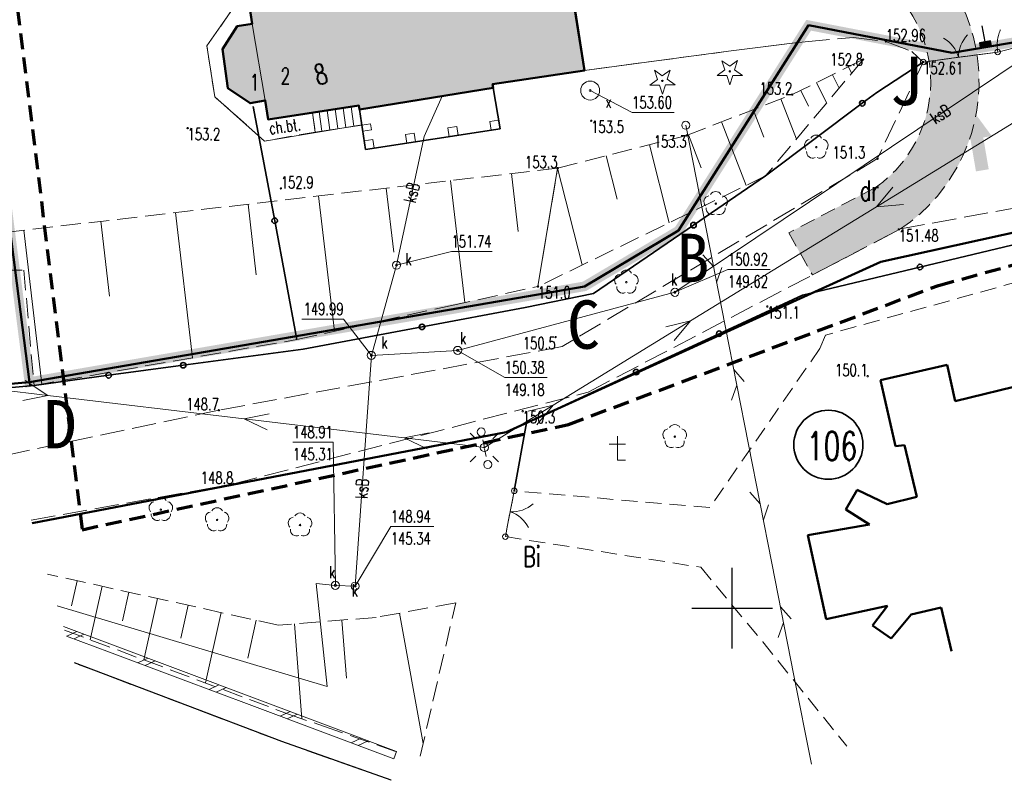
# Model space of a CAD drawing. Header units: feet. Extents: x 7493062 to 7493341, y 5986535 to 5986725.
# Tile 2 of 16: x 7493156 to 7493217, y 5986539 to 5986586. Entities that reach past the tile are written whole.
import ezdxf
from ezdxf.enums import TextEntityAlignment as Align

# ---------------------------------------------------------------- set-up
doc = ezdxf.new("R2010")
doc.units = ezdxf.units.FT
doc.header["$MEASUREMENT"] = 0
for name, pattern in [('1', [0]), ('1_1', [0]), ('1_14', [1, -1]), ('1_OTKC', [1.5, 1, -0.5]), ('1_OTKJ', [2, 1.5, -0.5]), ('1_OTKK', [0]), ('1_OTKU', [2, 1.5, -0.5]), ('1_OTRK', [1.75, 1.25, -0.5]), ('1_OTRKG', [1.75, 1.25, -0.5]), ('2', [1.5, 1, -0.5]), ('2_EGBI06', [0]), ('2_EGBN', [0]), ('2_EGBO', [0]), ('2_EGBS', [0]), ('2_EGBSG', [0]), ('2_EGBU_A', [0]), ('2_EGBY', [0]), ('3', [1, 0.5, -0.5]), ('3_SUEP_A', [0]), ('3_SUKP', [0]), ('3_SUPK', [0]), ('3_SUPW', [0]), ('3_SUTP_A', [0]), ('GDE', [0]), ('HIDDEN2', [4.7625, 3.175, -1.5875])]:
    doc.linetypes.add(name, pattern=pattern)
doc.layers.get('0').update_dxf_attribs({"color": 250, "linetype": 'CONTINUOUS', "lineweight": 100})
for name, color, linetype, lineweight in [('__IE_PZT_02', 1, 'CONTINUOUS', 30), ('_budynek', 7, 'CONTINUOUS', 50), ('_k_droga', 3, 'CONTINUOUS', 30), ('_k_kreskowanie', 250, 'CONTINUOUS', 5), ('_k_opis', 1, 'CONTINUOUS', 13), ('_k_widok', 7, 'CONTINUOUS', 18), ('_k_zarys', 7, 'HIDDEN2', 20), ('_k_ściany', 7, 'CONTINUOUS', 35), ('DZIALKI_L_0', 2, '1', 35), ('DZIALKI_L_1', 2, '1', 50), ('EDZPD_L_0', 7, '1', 18), ('EDZTD_T_0', 7, 'CONTINUOUS', 25), ('EGBB_L_0', 250, '2_EGBU_A', 50), ('EGBC_E_T_0', 7, 'CONTINUOUS', 20), ('EGBC_L_0', 7, '2_EGBN', 18), ('EGBC_L_5', 7, '2_EGBI06', 35), ('EGBE_L_3', 7, '2_EGBS', 18), ('EGBE_L_4', 7, '2_EGBO', 18), ('EKLTK_T_0', 3, 'CONTINUOUS', 25), ('OTD_L_12', 7, 'CONTINUOUS', 18), ('OTD_T_0', 7, 'CONTINUOUS', 18), ('OTK_E_T_1', 7, 'CONTINUOUS', 0), ('OTK_L_0', 7, '1_OTKJ', 18), ('OTK_L_1', 7, '1_OTKK', 25), ('OTK_L_2', 7, '1_OTKC', 18), ('OTK_L_4', 7, '1_OTKU', 18), ('OTO_L_0', 7, 'CONTINUOUS', 35), ('OTO_L_1', 7, 'CONTINUOUS', 18), ('OTO_L_2', 7, 'CONTINUOUS', 18), ('OTR_L_1', 7, '1_OTRK', 18), ('OTR_T_0', 7, 'CONTINUOUS', 18), ('OTR_T_1', 7, 'CONTINUOUS', 18), ('OTZ_T_0', 250, 'CONTINUOUS', 18), ('OTZ_T_1', 250, 'CONTINUOUS', 18), ('SIATKA_L_0', 7, '1', 25), ('SUE_T_3', 7, 'CONTINUOUS', 18), ('SUEP_L_0', 1, '3_SUEP_A', 18), ('SUP_E_T_1', 7, 'CONTINUOUS', 0), ('SUP_L_1', 7, '3_SUPK', 18), ('SUP_L_3', 7, '3_SUPW', 18), ('SUP_T_2', 7, 'CONTINUOUS', 18), ('SUSR_T_0', 7, 'CONTINUOUS', 18)]:
    doc.layers.add(name, color=color, linetype=linetype, lineweight=lineweight)
doc.layers.add('_k_niewidoczna', color=72, linetype='CONTINUOUS', lineweight=9, plot=False)
doc.layers.add('A_OZN_SYTUACJA', color=7, linetype='CONTINUOUS')
for name, color, linetype, lineweight, true_color in [('EADTD_T_0', 7, 'CONTINUOUS', 25, 0x800080), ('SUK_E_T_4', 7, 'CONTINUOUS', 0, 0x803300), ('SUK_T_3', 7, 'CONTINUOUS', 18, 0x803300), ('SUKP_E_T_0', 7, 'CONTINUOUS', 0, 0x803300), ('SUKP_L_0', 7, '3_SUKP', 18, 0x803300), ('SUKR_T_0', 7, 'CONTINUOUS', 18, 0x803300), ('SUTP_L_0', 7, '3_SUTP_A', 18, 0xff9100), ('ZASIEG_L_0', 7, '2', 70, 0x2cd341)]:
    doc.layers.add(name, color=color, linetype=linetype, lineweight=lineweight, true_color=true_color)
doc.styles.add('GENERATED_STYLE_1', font='MS Gothic.ttf')
doc.styles.get("Standard").update_dxf_attribs({"font": 'Simplex.SHX'})

# ---------------------------------------------------------------- blocks, each defined once
blk = doc.blocks.new('2_OTDF')
at = {"linetype": 'Continuous'}
for p, q in [((0, 1.5), (0, 0)), ((-0.5, 1), (0.5, 1)), ((0, 0), (0.5, 0))]:
    blk.add_line(p, q, dxfattribs=at)
blk = doc.blocks.new('2_OTRN')
at = {"linetype": 'Continuous'}
blk.add_circle((0, 0), 0.045, dxfattribs=at)
blk = doc.blocks.new('2_OTRS')
at = {"linetype": 'Continuous'}
blk.add_circle((0, 0), 0.045, dxfattribs=at)
blk = doc.blocks.new('2_OTZL')
at = {"linetype": 'Continuous'}
blk.add_circle((0, 0), 0.045, dxfattribs=at)
for centre, start, end in [((0, 0.375), 30.14012, 149.85988), ((-0.357, 0.116), 102.14447, 221.86002), ((0.357, 0.116), 318.13998, 77.85553), ((-0.22, -0.303), 174.14818, 293.85423), ((0.22, -0.303), 246.14577, 5.85182)]:
    blk.add_arc(centre, 0.375, start, end, dxfattribs=at)
blk = doc.blocks.new('2_OTZG')
at = {"linetype": 'Continuous'}
for p, q in [((-0.3012, 0.09375), (-0.4937, 0.6621)), ((-0.4937, 0.6621), (-0.0039, 0.31545)), ((-0.0039, 0.31545), (0.4771, 0.67415)), ((0.4771, 0.67415), (0.2988, 0.1012)), ((-0.78225, -0.26495), (-0.3012, 0.09375)), ((0.2988, 0.1012), (0.7886, -0.24545)), ((-0.18225, -0.2575), (-0.78225, -0.26495)), ((0.01025, -0.82585), (-0.18225, -0.2575)), ((0.1886, -0.2529), (0.01025, -0.82585)), ((0.7886, -0.24545), (0.1886, -0.2529))]:
    blk.add_line(p, q, dxfattribs=at)
blk.add_circle((0, 0), 0.045, dxfattribs=at)
blk = doc.blocks.new('4_SUEO_W')
at = {"linetype": 'Continuous'}
for p, q in [((-0.53035, 0.53035), (-0.8839, 0.8839)), ((0.53035, 0.53035), (0.8839, 0.8839)), ((-0.53035, -0.53035), (-0.8839, -0.8839)), ((0.53035, -0.53035), (0.8839, -0.8839))]:
    blk.add_line(p, q, dxfattribs=at)
blk.add_circle((0, 0), 0.025, dxfattribs=at)
blk = doc.blocks.new('4_SUPP')
at = {"linetype": 'Continuous'}
blk.add_circle((0, 0), 0.25, dxfattribs=at)
blk = doc.blocks.new('4_SUKS')
at = {"linetype": 'Continuous'}
blk.add_circle((0, 0), 0.25, dxfattribs=at)
blk = doc.blocks.new('4_SUPS')
at = {"linetype": 'Continuous'}
blk.add_circle((0, 0), 0.0625, dxfattribs=at)
blk = doc.blocks.new('dz_89')
at = {"layer": '_k_droga', "transparency": 33554483}
h = blk.add_hatch(color=1, dxfattribs=at)
h.dxf.hatch_style = 1
edge = h.paths.add_edge_path()
edge.add_line((45.037, -52.748), (39.55, -55.361))
edge.add_line((39.55, -55.361), (40.92, -58.031))
edge.add_line((40.92, -58.031), (46.488, -55.38))
edge.add_arc((40.698, -46.027), 11, 301.75988, 427.21104)
edge.add_line((44.959, -35.886), (32.139, -30.503))
edge.add_arc((35.237, -23.127), 8, 223.0905, 247.22137, ccw=False)
edge.add_line((29.395, -28.592), (28.096, -27.204))
edge.add_line((28.096, -27.204), (26.988, -26.019))
edge.add_arc((32.1, -21.237), 7, 199.67939, 223.0905, ccw=False)
edge.add_line((25.508, -23.594), (21.96, -24.016))
edge.add_arc((32.101, -19.755), 11, 202.79176, 223.0905)
edge.add_line((24.068, -27.27), (27.204, -30.642))
edge.add_arc((35.246, -23.114), 11.015, 223.10683, 246.7087)
edge.add_line((30.89, -33.232), (37.387, -35.96))
edge.add_line((37.387, -35.96), (43.795, -38.651))
edge.add_arc((40.698, -46.027), 8, -57.15104, 67.22137, ccw=False)
at = {"layer": '_k_kreskowanie', "transparency": 33554534}
h = blk.add_hatch(color=252, dxfattribs=at)
h.dxf.hatch_style = 1
h.paths.add_polyline_path([(26.567, -38.954), (27.431, -38.85), (27.083, -35.971), (26.219, -36.075), (25.447, -29.682), (5.761, -32.034), (6.798, -41.177), (5.858, -41.284), (4.9, -42.672), (5.139, -45.111), (6.478, -46.092), (7.421, -45.95), (7.558, -47.142), (13.215, -46.493), (13.215, -46.494), (13.246, -46.741), (21.58, -45.709), (21.549, -45.461), (27.276, -44.83)])
at = {"layer": 'A_OZN_SYTUACJA', "linetype": 'Continuous', "lineweight": 0}
blk.add_hatch(color=250, dxfattribs=at).paths.add_polyline_path([(52.348, -49.832), (51.176, -48.105), (50.498, -50.078), (51.026, -50.008), (51.291, -51.99), (52.084, -51.884), (51.819, -49.902)])
at = {"layer": '_budynek'}
blk.add_lwpolyline([(5.761, -32.034), (25.447, -29.682), (26.219, -36.075), (27.083, -35.971), (27.431, -38.85), (26.567, -38.954), (27.276, -44.83), (21.549, -45.461), (21.58, -45.709), (13.244, -46.741), (13.215, -46.493), (7.558, -47.142), (7.421, -45.95), (6.478, -46.092), (5.139, -45.111), (4.9, -42.672), (5.858, -41.284), (6.798, -41.177), (5.761, -32.034)], dxfattribs=at)
at = {"layer": '_k_niewidoczna'}
for points in [[(26.567, -38.954), (27.276, -44.83), (36.234, -43.972), (40.538, -43.6), (41.261, -42.547), (50.081, -44.586), (53.84, -44.089)], [(7.549, -30.846), (4.652, -31.215), (5.75, -40.028), (3.939, -42.442), (4.301, -45.618), (7.287, -48.471), (13.354, -47.7), (13.215, -46.493), (7.558, -47.142), (7.421, -45.95), (6.478, -46.092), (5.139, -45.111), (4.9, -42.672), (5.858, -41.284), (6.798, -41.177), (5.761, -32.034), (14.44, -30.997), (13.667, -24.901), (7.497, -25.596), (7.549, -30.846)]]:
    blk.add_lwpolyline(points, dxfattribs=at)
at = {"layer": '_k_widok', "color": 5}
blk.add_lwpolyline([(5.761, -32.034), (25.447, -29.682), (26.219, -36.075), (27.083, -35.971), (27.431, -38.85), (26.567, -38.954), (27.276, -44.83), (21.549, -45.461), (21.904, -48.263), (13.527, -49.236), (13.246, -46.741), (13.215, -46.493), (7.558, -47.142), (7.421, -45.95), (6.478, -46.092), (5.139, -45.111), (4.9, -42.672), (5.858, -41.284), (6.798, -41.177), (5.761, -32.034)], dxfattribs=at)
at = {"layer": '_k_zarys', "color": 1, "ltscale": 0.7, "const_width": 0.6}
blk.add_lwpolyline([(6.603, 40.543), (6.603, 40.543), (68.502, 43.426), (72.464, -41.627), (50.081, -44.586), (41.261, -42.547), (32.734, -54.97), (26.769, -58.21), (-7.837, -62.869), (-10.81, -30.016), (5.084, -30.196), (5.148, -5.572), (5.752, 14.49), (6.603, 40.543), (6.603, 40.543)], dxfattribs=at)
at = {"layer": '_k_zarys', "color": 1, "ltscale": 0.3}
for points in [[(40.92, -58.031), (46.488, -55.38, 0.609512), (44.959, -35.886), (32.139, -30.503, -0.105682), (29.395, -28.592), (28.096, -27.204), (26.988, -26.019, -0.102507), (25.508, -23.594)], [(21.96, -24.016, 0.088802), (24.068, -27.27), (25.905, -29.253), (27.204, -30.642, 0.105682), (30.978, -33.269), (43.797, -38.652, -0.603013), (45.037, -52.748), (39.55, -55.361)]]:
    blk.add_lwpolyline(points, format="xyb", dxfattribs=at)
blk.add_lwpolyline([(39.55, -55.361), (40.92, -58.031)], dxfattribs=at)
at = {"layer": '_k_opis', "color": 1, "char_height": 3, "attachment_point": 1, "rotation": 357.87314, "style": 'GENERATED_STYLE_1'}
for s, insert in [('{\\fMS Gothic|b1|i0|c238|p49;J}', (46.205, -44.686)), ('{\\fMS Gothic|b1|i0|c238|p49;B}', (32.596, -55.166)), ('{\\fMS Gothic|b1|i0|c238|p49;C}', (25.657, -59.04)), ('{\\fMS Gothic|b1|i0|c238|p49;D}', (-6.992, -64.011))]:
    blk.add_mtext_dynamic_manual_height_columns(s, width=3.91767, gutter_width=12.5, heights=[0], dxfattribs=dict(at, insert=insert))

msp = doc.modelspace()

# ---------------------------------------------------------------- linework, layer by layer
at = {"layer": 'EGBB_L_0', "linetype": '2_EGBU_A'}
for p, q in [((7493207.75, 5986557.33), (7493207.04, 5986556.11)), ((7493209.61, 5986556.45), (7493207.75, 5986557.33)), ((7493211.45, 5986556.9), (7493209.61, 5986556.45)), ((7493207.04, 5986556.11), (7493208.51, 5986555.19)), ((7493208.51, 5986555.19), (7493204.68, 5986554.53)), ((7493204.68, 5986554.53), (7493205.82, 5986549.31)), ((7493205.82, 5986549.31), (7493209.63, 5986550.14)), ((7493209.63, 5986550.14), (7493208.69, 5986548.91)), ((7493209.86, 5986548.11), (7493211.1, 5986549.61)), ((7493211.1, 5986549.61), (7493212.95, 5986550.04)), ((7493212.95, 5986550.04), (7493213.591, 5986547.33)), ((7493208.69, 5986548.91), (7493209.86, 5986548.11))]:
    msp.add_line(p, q, dxfattribs=at)
at = {"layer": 'OTD_L_12'}
for p, q in [((7493161.578, 5986547.727), (7493158.54, 5986548.867)), ((7493161.402, 5986547.259), (7493158.723, 5986548.265)), ((7493159.375, 5986548.554), (7493158.759, 5986548.251)), ((7493159.816, 5986548.389), (7493159.2, 5986548.086)), ((7493165.983, 5986546.074), (7493161.578, 5986547.727)), ((7493165.807, 5986545.606), (7493161.402, 5986547.259)), ((7493163.78, 5986546.901), (7493163.164, 5986546.598)), ((7493164.221, 5986546.735), (7493163.605, 5986546.433)), ((7493170.388, 5986544.421), (7493165.983, 5986546.074)), ((7493170.212, 5986543.953), (7493165.807, 5986545.606)), ((7493168.185, 5986545.247), (7493167.569, 5986544.945)), ((7493168.626, 5986545.082), (7493168.01, 5986544.779)), ((7493174.793, 5986542.767), (7493170.388, 5986544.421)), ((7493174.617, 5986542.299), (7493170.212, 5986543.953)), ((7493172.59, 5986543.594), (7493171.974, 5986543.291)), ((7493173.031, 5986543.429), (7493172.415, 5986543.126)), ((7493179.198, 5986541.114), (7493174.793, 5986542.767)), ((7493179.022, 5986540.646), (7493174.617, 5986542.299)), ((7493176.995, 5986541.941), (7493176.379, 5986541.638)), ((7493177.436, 5986541.775), (7493176.82, 5986541.473)), ((7493179.022, 5986540.646), (7493179.198, 5986541.114))]:
    msp.add_line(p, q, dxfattribs=at)
at = {"layer": 'OTK_L_0', "linetype": '1_OTKJ'}
for p, q in [((7493156.549, 5986555.445), (7493169.08, 5986557.7)), ((7493172.08, 5986541.72), (7493159.228, 5986546.595)), ((7493178.85, 5986539.32), (7493172.08, 5986541.72))]:
    msp.add_line(p, q, dxfattribs=at)
at = {"layer": 'OTK_L_1', "linetype": '1_OTKK'}
for p, q in [((7493172.08, 5986541.72), (7493159.228, 5986546.595)), ((7493178.85, 5986539.32), (7493172.08, 5986541.72))]:
    msp.add_line(p, q, dxfattribs=at)
at = {"layer": 'OTK_L_2', "linetype": '1_OTKC'}
for p, q in [((7493186.49, 5986557.27), (7493185.94, 5986554.43)), ((7493198.61, 5986556.23), (7493186.49, 5986557.27)), ((7493207.04, 5986556.11), (7493207.75, 5986557.33)), ((7493207.75, 5986557.33), (7493209.61, 5986556.45)), ((7493209.61, 5986556.45), (7493211.45, 5986556.9)), ((7493208.51, 5986555.19), (7493207.04, 5986556.11)), ((7493204.68, 5986554.53), (7493208.51, 5986555.19)), ((7493185.94, 5986554.43), (7493198.05, 5986552.53)), ((7493205.82, 5986549.31), (7493204.68, 5986554.53)), ((7493198.05, 5986552.53), (7493201.89, 5986547.91)), ((7493209.63, 5986550.14), (7493205.82, 5986549.31)), ((7493208.69, 5986548.91), (7493209.63, 5986550.14)), ((7493211.1, 5986549.61), (7493209.86, 5986548.11)), ((7493212.95, 5986550.04), (7493211.1, 5986549.61)), ((7493213.591, 5986547.33), (7493212.95, 5986550.04)), ((7493209.86, 5986548.11), (7493208.69, 5986548.91)), ((7493201.89, 5986547.91), (7493207.1, 5986541.44))]:
    msp.add_line(p, q, dxfattribs=at)
at = {"layer": 'OTO_L_1'}
for p, q in [((7493186.49, 5986557.27), (7493186.334, 5986556.464)), ((7493186.381, 5986556.709), (7493186.096, 5986555.236)), ((7493186.096, 5986555.236), (7493185.94, 5986554.43))]:
    msp.add_line(p, q, dxfattribs=at)
for centre in [(7493186.49, 5986557.27), (7493185.94, 5986554.43)]:
    msp.add_circle(centre, 0.17, dxfattribs=at)
for centre, start, end in [((7493186.344, 5986557.97), 266.98412, 311.05849), ((7493185.591, 5986554.081), 27.02084, 71.09521)]:
    msp.add_arc(centre, 2, start, end, dxfattribs=at)
at = {"layer": 'OTR_L_1', "linetype": '1_OTRKG'}
for p, q in [((7493171.87, 5986548.94), (7493157.562, 5986552.098)), ((7493182.86, 5986550.32), (7493177.92, 5986549.42)), ((7493177.92, 5986549.42), (7493171.87, 5986548.94))]:
    msp.add_line(p, q, dxfattribs=at)
at = {"layer": 'OTR_L_1', "linetype": '1_1'}
for p, q in [((7493159.387, 5986551.696), (7493159.045, 5986550.147)), ((7493160.936, 5986551.354), (7493160.203, 5986548.036)), ((7493162.595, 5986550.988), (7493162.202, 5986549.21)), ((7493164.372, 5986550.595), (7493163.531, 5986546.788)), ((7493166.275, 5986550.175), (7493165.825, 5986548.136)), ((7493168.315, 5986549.725), (7493167.35, 5986545.355)), ((7493179.37, 5986549.684), (7493180.842, 5986541.606)), ((7493170.5, 5986549.243), (7493169.983, 5986546.902)), ((7493172.86, 5986549.019), (7493173.327, 5986543.138)), ((7493175.801, 5986549.252), (7493176.085, 5986545.663))]:
    msp.add_line(p, q, dxfattribs=at)
at = {"layer": 'OTR_L_1', "linetype": '1_OTRK'}
for p, q in [((7493180.66, 5986540.82), (7493182.86, 5986550.32)), ((7493158.611, 5986548.633), (7493172.43, 5986543.45)), ((7493172.43, 5986543.45), (7493174.67, 5986542.67)), ((7493174.67, 5986542.67), (7493179.12, 5986541.11))]:
    msp.add_line(p, q, dxfattribs=at)
at = {"layer": 'SIATKA_L_0', "linetype": '1'}
for p, q in [((7493200, 5986547.5), (7493200, 5986552.5)), ((7493197.5, 5986550), (7493202.5, 5986550))]:
    msp.add_line(p, q, dxfattribs=at)
at = {"layer": 'SUKP_L_0', "linetype": '3_SUKP'}
for p, q in [((7493174.9, 5986545.13), (7493174.21, 5986551.53)), ((7493174.21, 5986551.53), (7493175.4, 5986551.41)), ((7493175.4, 5986551.41), (7493176.62, 5986551.36)), ((7493158.156, 5986550.138), (7493174.9, 5986545.13))]:
    msp.add_line(p, q, dxfattribs=at)
at = {"layer": 'SUKR_T_0', "linetype": 'Continuous', "lineweight": 0}
for p, q in [((7493176.62, 5986551.36), (7493178.84, 5986555.06)), ((7493178.84, 5986555.06), (7493181.5, 5986555.06))]:
    msp.add_line(p, q, dxfattribs=at)
at = {"layer": 'SUTP_L_0', "linetype": '3_SUTP_A'}
for p, q in [((7493201.084, 5986557.193), (7493201.739, 5986556.455)), ((7493202.258, 5986556.405), (7493201.932, 5986555.474)), ((7493202.462, 5986552.776), (7493203.832, 5986545.809)), ((7493202.993, 5986550.078), (7493203.648, 5986549.34)), ((7493203.186, 5986549.096), (7493202.859, 5986548.166)), ((7493203.832, 5986545.809), (7493204.91, 5986540.33))]:
    msp.add_line(p, q, dxfattribs=at)

# ---------------------------------------------------------------- block references
at = {"layer": '_k_ściany', "rotation": 2.126854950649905}
msp.add_blockref('dz_89', (7493161.929, 5986627.127), dxfattribs=at)
at = {"layer": 'OTR_T_1'}
msp.add_blockref('2_OTRN', (7493169.08, 5986557.7), dxfattribs=at)
at = {"layer": 'OTZ_T_0'}
for p in [(7493164.58, 5986556.11), (7493168.07, 5986555.47), (7493173.21, 5986555.15)]:
    msp.add_blockref('2_OTZL', p, dxfattribs=at)
at = {"layer": 'SUK_T_3'}
for p in [(7493175.4, 5986551.41), (7493176.62, 5986551.36)]:
    msp.add_blockref('4_SUKS', p, dxfattribs=at)
at = {"layer": 'SUKR_T_0'}
for p in [(7493175.4, 5986551.41), (7493176.62, 5986551.36)]:
    msp.add_blockref('4_SUPS', p, dxfattribs=at)
at = {"layer": 'SUP_T_2'}
msp.add_blockref('4_SUPP', (7493184.85, 5986558.9), dxfattribs=at)

# ---------------------------------------------------------------- texts
at = {"layer": 'EKLTK_T_0', "width": 0.7}
msp.add_text('Bi', height=1.25, dxfattribs=at).set_placement((7493187.038, 5986553.815), align=Align.TOP_LEFT)
at = {"layer": 'OTR_T_1', "lineweight": 9, "width": 0.7}
msp.add_text('148.8', height=0.75, dxfattribs=at).set_placement((7493169.08, 5986557.7), align=Align.RIGHT)
at = {"layer": 'SUK_E_T_4', "lineweight": 9, "width": 0.7}
for p in [(7493175.01, 5986551.856), (7493176.414, 5986550.723)]:
    msp.add_text('k', height=0.75, dxfattribs=at).set_placement(p)
at = {"layer": 'SUKP_E_T_0', "lineweight": 9, "width": 0.7}
msp.add_text('ksB', height=0.75, rotation=86.04999, dxfattribs=at).set_placement((7493177.05, 5986557.41), align=Align.MIDDLE)
at = {"layer": 'SUKR_T_0', "lineweight": 9, "width": 0.7}
for s, p in [('148.94', (7493178.84, 5986556.06)), ('145.34', (7493178.84, 5986554.685))]:
    msp.add_text(s, height=0.75, dxfattribs=at).set_placement(p, align=Align.TOP_LEFT)

# ---------------------------------------------------------------- next in the draw order: hatches: boundary and pattern name
at = {"layer": '__IE_PZT_02'}
msp.add_hatch(color=256, dxfattribs=at).paths.add_polyline_path([(7493215.331, 5986585.052), (7493215.381, 5986584.756), (7493216.071, 5986584.874), (7493216.021, 5986585.17)])

# ---------------------------------------------------------------- next in the draw order: linework, layer by layer
at = {"layer": '__IE_PZT_02', "linetype": '3', "ltscale": 2}
msp.add_lwpolyline([(7493215.676, 5986585.111), (7493214.912, 5986589.58), (7493216.87, 5986599.825)], dxfattribs=at)
at = {"layer": '__IE_PZT_02'}
msp.add_lwpolyline([(7493215.331, 5986585.052), (7493215.381, 5986584.756), (7493216.071, 5986584.874), (7493216.021, 5986585.17), (7493215.331, 5986585.052)], dxfattribs=at)
at = {"layer": 'DZIALKI_L_0', "linetype": '1'}
msp.add_circle((7493205.962, 5986560.128), 2.141, dxfattribs=at)
at = {"layer": 'DZIALKI_L_1', "linetype": '1'}
for p, q in [((7493152.24, 5986596.73), (7493156.43, 5986564.01)), ((7493213.63, 5986584.43), (7493249.12, 5986590.47)), ((7493196.68, 5986573.41), (7493204.74, 5986586.14)), ((7493204.74, 5986586.14), (7493213.63, 5986584.43)), ((7493237.84, 5986577.78), (7493209.21, 5986571.48)), ((7493190.84, 5986569.95), (7493196.68, 5986573.41)), ((7493209.21, 5986571.48), (7493185.98, 5986560.9)), ((7493156.43, 5986564.01), (7493190.84, 5986569.95)), ((7493156.43, 5986564.01), (7493153.214, 5986563.738)), ((7493185.98, 5986560.9), (7493156.603, 5986555.266))]:
    msp.add_line(p, q, dxfattribs=at)
at = {"layer": 'EDZPD_L_0', "linetype": 'GDE', "lineweight": 18}
for p, q in [((7493152.24, 5986596.73), (7493156.43, 5986564.01)), ((7493213.63, 5986584.43), (7493249.12, 5986590.47)), ((7493196.68, 5986573.41), (7493204.74, 5986586.14)), ((7493204.74, 5986586.14), (7493213.63, 5986584.43)), ((7493209.21, 5986571.48), (7493237.84, 5986577.78)), ((7493190.84, 5986569.95), (7493196.68, 5986573.41)), ((7493185.98, 5986560.9), (7493209.21, 5986571.48)), ((7493156.43, 5986564.01), (7493190.84, 5986569.95)), ((7493153.214, 5986563.738), (7493156.43, 5986564.01)), ((7493156.603, 5986555.266), (7493185.98, 5986560.9))]:
    msp.add_line(p, q, dxfattribs=at)
at = {"layer": 'EGBB_L_0', "linetype": '2_EGBU_A'}
for p, q in [((7493190.85, 5986583.34), (7493188.46, 5986598.41)), ((7493168.875, 5986595.329), (7493170.25, 5986586.23)), ((7493170.25, 5986586.23), (7493169.315, 5986586.089)), ((7493169.315, 5986586.089), (7493168.409, 5986584.666)), ((7493168.409, 5986584.666), (7493168.738, 5986582.237)), ((7493185.15, 5986582.497), (7493190.85, 5986583.34)), ((7493185.19, 5986582.25), (7493185.15, 5986582.497)), ((7493168.738, 5986582.237), (7493170.113, 5986581.307)), ((7493176.9, 5986580.91), (7493185.19, 5986582.25)), ((7493170.113, 5986581.307), (7493171.05, 5986581.484)), ((7493171.05, 5986581.484), (7493171.231, 5986580.298)), ((7493171.231, 5986580.298), (7493176.86, 5986581.157)), ((7493176.9, 5986580.91), (7493176.86, 5986581.157)), ((7493213.32, 5986565.09), (7493209.19, 5986564.14)), ((7493213.83, 5986562.84), (7493213.32, 5986565.09)), ((7493209.19, 5986564.14), (7493210.13, 5986560.05)), ((7493219.13, 5986564.13), (7493213.83, 5986562.84)), ((7493210.13, 5986560.05), (7493210.68, 5986560.11)), ((7493210.68, 5986560.11), (7493211.45, 5986556.9))]:
    msp.add_line(p, q, dxfattribs=at)
at = {"layer": 'EGBC_L_0', "linetype": '2_EGBN'}
for p, q in [((7493188.46, 5986598.41), (7493190.85, 5986583.34)), ((7493170.25, 5986586.23), (7493168.875, 5986595.329)), ((7493169.315, 5986586.089), (7493170.25, 5986586.23)), ((7493170.25, 5986586.23), (7493171.05, 5986581.484)), ((7493168.409, 5986584.666), (7493169.315, 5986586.089)), ((7493168.738, 5986582.237), (7493168.409, 5986584.666)), ((7493190.85, 5986583.34), (7493185.15, 5986582.497)), ((7493185.15, 5986582.497), (7493185.19, 5986582.25)), ((7493170.113, 5986581.307), (7493168.738, 5986582.237)), ((7493185.19, 5986582.25), (7493176.9, 5986580.91)), ((7493171.05, 5986581.484), (7493170.113, 5986581.307)), ((7493171.231, 5986580.298), (7493171.05, 5986581.484)), ((7493176.86, 5986581.157), (7493171.231, 5986580.298)), ((7493176.9, 5986580.91), (7493176.86, 5986581.157))]:
    msp.add_line(p, q, dxfattribs=at)
at = {"layer": 'EGBC_L_5', "linetype": '2_EGBY'}
for p, q in [((7493185.19, 5986582.25), (7493176.9, 5986580.91)), ((7493185.609, 5986579.71), (7493185.19, 5986582.25)), ((7493176.9, 5986580.91), (7493177.273, 5986578.427)), ((7493177.273, 5986578.427), (7493185.609, 5986579.71))]:
    msp.add_line(p, q, dxfattribs=at)
at = {"layer": 'EGBE_L_3', "linetype": '2_EGBS'}
for p, q in [((7493173.992, 5986580.719), (7493176.86, 5986581.157)), ((7493174.15, 5986579.52), (7493173.992, 5986580.719)), ((7493174.571, 5986579.583), (7493174.391, 5986580.78)), ((7493175.066, 5986579.658), (7493174.886, 5986580.856)), ((7493175.56, 5986579.732), (7493175.38, 5986580.931)), ((7493176.055, 5986579.806), (7493175.874, 5986581.006)), ((7493176.549, 5986579.881), (7493176.369, 5986581.082)), ((7493176.86, 5986581.157), (7493176.9, 5986580.91)), ((7493177.044, 5986579.955), (7493176.9, 5986580.91)), ((7493176.9, 5986580.91), (7493177.044, 5986579.955))]:
    msp.add_line(p, q, dxfattribs=at)
at = {"layer": 'EGBE_L_3', "linetype": '2_EGBSG'}
msp.add_line((7493174.15, 5986579.52), (7493177.044, 5986579.955), dxfattribs=at)
at = {"layer": 'EGBE_L_4', "linetype": '2_EGBO'}
for p, q in [((7493177.044, 5986579.955), (7493177.587, 5986580.033)), ((7493177.587, 5986580.033), (7493177.643, 5986579.646)), ((7493184.974, 5986580.17), (7493185.518, 5986580.259)), ((7493185.065, 5986579.627), (7493184.974, 5986580.17)), ((7493185.518, 5986580.259), (7493185.609, 5986579.71)), ((7493177.044, 5986579.955), (7493177.102, 5986579.568)), ((7493177.102, 5986579.568), (7493177.643, 5986579.646)), ((7493179.751, 5986579.362), (7493180.295, 5986579.444)), ((7493180.295, 5986579.444), (7493180.37, 5986578.904)), ((7493182.382, 5986579.772), (7493182.923, 5986579.853)), ((7493182.461, 5986579.226), (7493182.382, 5986579.772)), ((7493182.923, 5986579.853), (7493183.005, 5986579.309)), ((7493185.609, 5986579.71), (7493185.065, 5986579.627)), ((7493177.191, 5986578.972), (7493177.724, 5986579.054)), ((7493177.273, 5986578.427), (7493177.191, 5986578.972)), ((7493177.724, 5986579.054), (7493177.807, 5986578.509)), ((7493179.82, 5986578.819), (7493179.751, 5986579.362)), ((7493180.37, 5986578.904), (7493179.82, 5986578.819)), ((7493183.005, 5986579.309), (7493182.461, 5986579.226)), ((7493177.807, 5986578.509), (7493177.273, 5986578.427))]:
    msp.add_line(p, q, dxfattribs=at)
at = {"layer": 'OTK_L_0', "linetype": '1_OTKJ'}
for p, q in [((7493216.46, 5986584.48), (7493211.84, 5986583.86)), ((7493217.42, 5986584.71), (7493216.46, 5986584.48)), ((7493211.84, 5986583.86), (7493209.01, 5986577.87)), ((7493209.01, 5986577.87), (7493189.45, 5986566.21)), ((7493210.44, 5986573.51), (7493224.72, 5986576.14)), ((7493191.07, 5986563.39), (7493210.44, 5986573.51)), ((7493189.45, 5986566.21), (7493168.18, 5986562.27)), ((7493169.08, 5986557.7), (7493191.07, 5986563.39)), ((7493168.18, 5986562.27), (7493155.037, 5986559.487))]:
    msp.add_line(p, q, dxfattribs=at)
at = {"layer": 'OTK_L_2', "linetype": '1_OTKC'}
for p, q in [((7493168.875, 5986595.329), (7493170.25, 5986586.23)), ((7493167.44, 5986584.86), (7493169.16, 5986587.34)), ((7493170.25, 5986586.23), (7493169.315, 5986586.089)), ((7493169.315, 5986586.089), (7493168.409, 5986584.666)), ((7493167.92, 5986581.7), (7493167.44, 5986584.86)), ((7493168.409, 5986584.666), (7493168.738, 5986582.237)), ((7493168.738, 5986582.237), (7493170.113, 5986581.307)), ((7493171.01, 5986578.96), (7493167.92, 5986581.7)), ((7493170.113, 5986581.307), (7493171.05, 5986581.484)), ((7493171.05, 5986581.484), (7493171.231, 5986580.298)), ((7493171.231, 5986580.298), (7493173.992, 5986580.719)), ((7493173.992, 5986580.719), (7493174.15, 5986579.52)), ((7493174.15, 5986579.52), (7493171.01, 5986578.96)), ((7493225.03, 5986572.27), (7493205.79, 5986566.93)), ((7493205.79, 5986566.93), (7493205.44, 5986566.1)), ((7493205.44, 5986566.1), (7493198.61, 5986556.23)), ((7493209.19, 5986564.14), (7493213.32, 5986565.09)), ((7493213.32, 5986565.09), (7493213.83, 5986562.84)), ((7493210.13, 5986560.05), (7493209.19, 5986564.14)), ((7493213.83, 5986562.84), (7493219.13, 5986564.13)), ((7493210.68, 5986560.11), (7493210.13, 5986560.05)), ((7493211.45, 5986556.9), (7493210.68, 5986560.11))]:
    msp.add_line(p, q, dxfattribs=at)
at = {"layer": 'OTK_L_4', "linetype": '1_OTKU'}
for p, q in [((7493189.923, 5986589.185), (7493190.85, 5986583.34)), ((7493199.77, 5986584.53), (7493204.53, 5986585.12)), ((7493204.53, 5986585.12), (7493207.52, 5986585.38)), ((7493207.52, 5986585.38), (7493209.53, 5986585.14)), ((7493209.53, 5986585.14), (7493211.13, 5986584.52)), ((7493190.85, 5986583.34), (7493199.77, 5986584.53)), ((7493211.13, 5986584.52), (7493211.84, 5986583.86)), ((7493211.84, 5986583.86), (7493216.46, 5986584.48)), ((7493216.46, 5986584.48), (7493217.42, 5986584.71))]:
    msp.add_line(p, q, dxfattribs=at)
at = {"layer": 'OTO_L_0'}
for p, q in [((7493208.97, 5986581.98), (7493211.84, 5986583.86)), ((7493208.068, 5986581.303), (7493208.97, 5986581.98)), ((7493202.07, 5986576.8), (7493208.068, 5986581.303)), ((7493171.638, 5986574.022), (7493170.31, 5986581.11)), ((7493197.601, 5986573.744), (7493202.07, 5986576.8)), ((7493173.02, 5986566.65), (7493171.638, 5986574.022)), ((7493191.41, 5986569.51), (7493197.601, 5986573.744)), ((7493211.643, 5986571.148), (7493218.29, 5986572.741)), ((7493204.35, 5986569.4), (7493211.643, 5986571.148)), ((7493155.621, 5986570.33), (7493156.43, 5986564.01)), ((7493187.16, 5986568.63), (7493191.41, 5986569.51)), ((7493199.198, 5986567.015), (7493204.35, 5986569.4)), ((7493180.773, 5986567.437), (7493187.16, 5986568.63)), ((7493173.4, 5986566.06), (7493180.773, 5986567.437)), ((7493194.046, 5986564.631), (7493199.198, 5986567.015)), ((7493173.4, 5986566.06), (7493165.967, 5986565.057)), ((7493165.967, 5986565.057), (7493161.344, 5986564.434)), ((7493161.344, 5986564.434), (7493156.72, 5986563.81)), ((7493187.24, 5986561.48), (7493194.046, 5986564.631)), ((7493156.72, 5986563.81), (7493153.317, 5986563.497)), ((7493156.45, 5986563.78), (7493156.43, 5986564.01)), ((7493186.49, 5986557.27), (7493187.24, 5986561.48))]:
    msp.add_line(p, q, dxfattribs=at)
for centre in [(7493208.068, 5986581.303), (7493171.638, 5986574.022), (7493197.601, 5986573.744), (7493211.643, 5986571.148), (7493180.773, 5986567.437), (7493199.198, 5986567.015), (7493165.967, 5986565.057), (7493194.046, 5986564.631), (7493161.344, 5986564.434)]:
    msp.add_circle(centre, 0.17, dxfattribs=at)
at = {"layer": 'OTO_L_1'}
for p, q in [((7493214.769, 5986584.253), (7493216.46, 5986584.48)), ((7493211.84, 5986583.86), (7493213.531, 5986584.087)), ((7493213.283, 5986584.054), (7493214.769, 5986584.253))]:
    msp.add_line(p, q, dxfattribs=at)
for centre in [(7493216.46, 5986584.48), (7493211.84, 5986583.86)]:
    msp.add_circle(centre, 0.17, dxfattribs=at)
for centre, start, end in [((7493216.026, 5986584.143), 135.62455, 179.69892), ((7493212.1, 5986583.616), 15.58783, 59.6622)]:
    msp.add_arc(centre, 2, start, end, dxfattribs=at)
at = {"layer": 'OTO_L_2'}
for p, q in [((7493216.489, 5986585.433), (7493216.511, 5986585.51)), ((7493216.511, 5986585.51), (7493216.531, 5986585.597)), ((7493216.531, 5986585.597), (7493216.559, 5986585.676)), ((7493216.559, 5986585.676), (7493216.588, 5986585.755)), ((7493216.588, 5986585.755), (7493216.623, 5986585.835)), ((7493216.623, 5986585.835), (7493216.637, 5986585.859)), ((7493216.431, 5986584.967), (7493216.436, 5986585.06)), ((7493216.433, 5986584.875), (7493216.431, 5986584.967)), ((7493216.431, 5986584.771), (7493216.433, 5986584.875)), ((7493216.436, 5986585.06), (7493216.447, 5986585.156)), ((7493216.447, 5986585.156), (7493216.452, 5986585.249)), ((7493216.452, 5986585.249), (7493216.471, 5986585.336)), ((7493216.471, 5986585.336), (7493216.489, 5986585.433)), ((7493216.439, 5986584.681), (7493216.431, 5986584.771)), ((7493216.45, 5986584.58), (7493216.439, 5986584.681)), ((7493216.46, 5986584.48), (7493216.45, 5986584.58)), ((7493216.46, 5986584.48), (7493216.94, 5986584.595))]:
    msp.add_line(p, q, dxfattribs=at)
msp.add_circle((7493216.46, 5986584.48), 0.17, dxfattribs=at)
at = {"layer": 'OTR_L_1', "linetype": '1_OTRK'}
for p, q in [((7493208.11, 5986584.01), (7493202.07, 5986576.8)), ((7493187.96, 5986569.94), (7493189.18, 5986577.28)), ((7493202.07, 5986576.8), (7493187.96, 5986569.94)), ((7493144.231, 5986570.948), (7493156.09, 5986570.96)), ((7493156.09, 5986570.96), (7493156.72, 5986563.81)), ((7493182.52, 5986568.75), (7493187.96, 5986569.94)), ((7493173.02, 5986566.65), (7493182.52, 5986568.75)), ((7493156.72, 5986563.81), (7493173.02, 5986566.65))]:
    msp.add_line(p, q, dxfattribs=at)
at = {"layer": 'OTR_L_1', "linetype": '1_OTRKG'}
for p, q in [((7493203.72, 5986581.84), (7493208.11, 5986584.01)), ((7493197.17, 5986579.31), (7493203.72, 5986581.84)), ((7493189.18, 5986577.28), (7493197.17, 5986579.31)), ((7493189.18, 5986577.28), (7493152.34, 5986572.99))]:
    msp.add_line(p, q, dxfattribs=at)
at = {"layer": 'OTR_L_1', "linetype": '1_1'}
for p, q in [((7493206.217, 5986583.074), (7493206.628, 5986582.241)), ((7493207.202, 5986583.561), (7493207.399, 5986583.161)), ((7493205.231, 5986582.587), (7493205.857, 5986581.321)), ((7493204.246, 5986582.1), (7493204.733, 5986581.115)), ((7493203.025, 5986581.571), (7493203.985, 5986579.086)), ((7493201.307, 5986580.908), (7493201.971, 5986579.191)), ((7493199.339, 5986580.148), (7493200.86, 5986576.212)), ((7493197.285, 5986579.354), (7493198.078, 5986577.3)), ((7493194.875, 5986578.727), (7493196.102, 5986573.898)), ((7493192.183, 5986578.043), (7493192.867, 5986575.35)), ((7493186.318, 5986576.947), (7493186.737, 5986573.355)), ((7493189.18, 5986577.28), (7493190.706, 5986571.275)), ((7493182.538, 5986576.507), (7493183.419, 5986568.947)), ((7493178.556, 5986576.043), (7493179.02, 5986572.061)), ((7493174.36, 5986575.554), (7493175.338, 5986567.162)), ((7493165.487, 5986574.521), (7493166.535, 5986565.52)), ((7493169.987, 5986575.045), (7493170.497, 5986570.672)), ((7493160.855, 5986573.982), (7493161.395, 5986569.35)), ((7493156.089, 5986573.427), (7493157.199, 5986563.893))]:
    msp.add_line(p, q, dxfattribs=at)
at = {"layer": 'OTR_L_1', "linetype": '1_14'}
msp.add_line((7493187.96, 5986569.94), (7493189.18, 5986577.28), dxfattribs=at)
at = {"layer": 'SUEP_L_0', "linetype": '3_SUEP_A'}
for p, q in [((7493217.469, 5986580.114), (7493208.947, 5986574.882)), ((7493208.947, 5986574.882), (7493209.963, 5986576.093)), ((7493208.947, 5986574.882), (7493197.419, 5986567.805)), ((7493210.617, 5986575.028), (7493208.947, 5986574.882)), ((7493197.419, 5986567.805), (7493188.897, 5986562.573)), ((7493197.419, 5986567.805), (7493195.879, 5986567.446)), ((7493196.402, 5986566.594), (7493197.419, 5986567.805)), ((7493153.228, 5986563.706), (7493157.575, 5986563.187)), ((7493156.175, 5986564.109), (7493157.575, 5986563.187)), ((7493157.575, 5986563.187), (7493156.027, 5986562.868)), ((7493157.575, 5986563.187), (7493169.741, 5986561.735)), ((7493188.897, 5986562.573), (7493184.635, 5986559.957)), ((7493188.897, 5986562.573), (7493187.357, 5986562.214)), ((7493187.88, 5986561.362), (7493188.897, 5986562.573)), ((7493171.29, 5986562.054), (7493169.741, 5986561.735)), ((7493169.741, 5986561.735), (7493179.671, 5986560.55)), ((7493169.741, 5986561.735), (7493171.171, 5986561.061)), ((7493181.219, 5986560.868), (7493179.671, 5986560.55)), ((7493179.671, 5986560.55), (7493184.635, 5986559.957)), ((7493179.671, 5986560.55), (7493181.101, 5986559.875))]:
    msp.add_line(p, q, dxfattribs=at)
at = {"layer": 'SUKP_L_0', "linetype": '3_SUKP'}
for p, q in [((7493196.45, 5986569.58), (7493226, 5986589.42)), ((7493182.02, 5986581.738), (7493180.9, 5986579.25)), ((7493180.9, 5986579.25), (7493179.19, 5986571.26)), ((7493179.19, 5986571.26), (7493177.63, 5986565.67)), ((7493182.98, 5986565.98), (7493196.45, 5986569.58)), ((7493177.63, 5986565.67), (7493182.98, 5986565.98)), ((7493176.62, 5986551.36), (7493177.63, 5986565.67))]:
    msp.add_line(p, q, dxfattribs=at)
at = {"layer": 'SUKR_T_0', "linetype": 'Continuous', "lineweight": 0}
for p, q in [((7493179.19, 5986571.26), (7493182.6, 5986572.11)), ((7493182.6, 5986572.11), (7493185.124, 5986572.11)), ((7493196.45, 5986569.58), (7493199.74, 5986571)), ((7493199.74, 5986571), (7493202.346, 5986571)), ((7493173.331, 5986567.92), (7493175.91, 5986567.92)), ((7493177.63, 5986565.67), (7493175.91, 5986567.92)), ((7493182.98, 5986565.98), (7493185.9, 5986564.29)), ((7493185.9, 5986564.29), (7493188.533, 5986564.29)), ((7493172.773, 5986560.29), (7493175.27, 5986560.29)), ((7493175.4, 5986551.41), (7493175.27, 5986560.29))]:
    msp.add_line(p, q, dxfattribs=at)
at = {"layer": 'SUP_L_1', "linetype": '3_SUPK'}
msp.add_circle((7493191.196, 5986582.09), 0.588, dxfattribs=at)
at = {"layer": 'SUP_L_3', "linetype": '3_SUPW'}
msp.add_circle((7493191.196, 5986582.09), 0.588, dxfattribs=at)
at = {"layer": 'SUP_T_2', "linetype": 'Continuous', "lineweight": 0}
for p, q in [((7493184.639, 5986559.94), (7493184.539, 5986560.43)), ((7493184.751, 5986559.39), (7493184.651, 5986559.88))]:
    msp.add_line(p, q, dxfattribs=at)
at = {"layer": 'SUSR_T_0', "linetype": 'Continuous', "lineweight": 0}
for p, q in [((7493191.196, 5986582.09), (7493193.792, 5986580.731)), ((7493193.792, 5986580.731), (7493196.398, 5986580.731))]:
    msp.add_line(p, q, dxfattribs=at)
at = {"layer": 'SUTP_L_0', "linetype": '3_SUTP_A'}
for p, q in [((7493197.12, 5986579.94), (7493198.198, 5986574.461)), ((7493198.198, 5986574.461), (7493199.568, 5986567.494)), ((7493198.844, 5986571.174), (7493198.189, 5986571.911)), ((7493199.037, 5986570.192), (7493199.364, 5986571.123)), ((7493199.568, 5986567.494), (7493202.462, 5986552.776)), ((7493200.098, 5986564.796), (7493200.753, 5986564.058)), ((7493200.291, 5986563.815), (7493199.965, 5986562.884))]:
    msp.add_line(p, q, dxfattribs=at)
at = {"layer": 'ZASIEG_L_0', "linetype": '2'}
for p, q in [((7493148.649, 5986643.703), (7493159.707, 5986554.861)), ((7493212.787, 5986570.005), (7493238.489, 5986577.075)), ((7493189.85, 5986561.385), (7493212.787, 5986570.005)), ((7493159.707, 5986554.861), (7493189.85, 5986561.385))]:
    msp.add_line(p, q, dxfattribs=at)

# ---------------------------------------------------------------- next in the draw order: block references
at = {"layer": 'OTD_T_0'}
msp.add_blockref('2_OTDF', (7493192.88, 5986559.17), dxfattribs=at)
at = {"layer": 'OTR_T_0'}
for p in [(7493209.53, 5986585.14), (7493211.84, 5986583.86), (7493210.33, 5986573.48)]:
    msp.add_blockref('2_OTRS', p, dxfattribs=at)
at = {"layer": 'OTR_T_1'}
for p in [(7493208.11, 5986584.01), (7493203.72, 5986581.84), (7493191.26, 5986580.22), (7493166.24, 5986579.76), (7493197.17, 5986579.31), (7493209.01, 5986577.87), (7493189.18, 5986577.28), (7493172.02, 5986576.02), (7493187.96, 5986569.94), (7493202.17, 5986568.7), (7493189.05, 5986566.8), (7493208.4, 5986564.38), (7493168.18, 5986562.27), (7493187.01, 5986562.21)]:
    msp.add_blockref('2_OTRN', p, dxfattribs=at)
at = {"layer": 'OTZ_T_0'}
for p in [(7493205.21, 5986578.58), (7493198.98, 5986575.08), (7493193.44, 5986570.21), (7493196.44, 5986560.63)]:
    msp.add_blockref('2_OTZL', p, dxfattribs=at)
at = {"layer": 'OTZ_T_1'}
for p in [(7493199.85, 5986583.28), (7493195.67, 5986582.69)]:
    msp.add_blockref('2_OTZG', p, dxfattribs=at)
at = {"layer": 'SUE_T_3'}
for name in ['4_SUEO_W', '4_SUPP']:
    msp.add_blockref(name, (7493184.635, 5986559.957), dxfattribs=at)
at = {"layer": 'SUK_T_3'}
for p in [(7493179.19, 5986571.26), (7493196.45, 5986569.58), (7493182.98, 5986565.98), (7493177.63, 5986565.67)]:
    msp.add_blockref('4_SUKS', p, dxfattribs=at)
at = {"layer": 'SUKR_T_0'}
for p in [(7493179.19, 5986571.26), (7493196.45, 5986569.58), (7493182.98, 5986565.98), (7493177.63, 5986565.67)]:
    msp.add_blockref('4_SUPS', p, dxfattribs=at)
at = {"layer": 'SUP_T_2'}
for p in [(7493197.12, 5986579.94), (7493184.44, 5986560.92)]:
    msp.add_blockref('4_SUPP', p, dxfattribs=at)
at = {"layer": 'SUSR_T_0'}
msp.add_blockref('4_SUPS', (7493191.196, 5986582.09), dxfattribs=at)

# ---------------------------------------------------------------- next in the draw order: texts
at = {"layer": 'EADTD_T_0', "width": 0.7}
msp.add_text('8', height=1.25, rotation=16.1892, dxfattribs=at).set_placement((7493174.67, 5986582.5), align=Align.CENTER)
at = {"layer": 'EDZTD_T_0', "width": 0.7}
msp.add_text('106', height=1.75, dxfattribs=at).set_placement((7493204.611, 5986560.92), align=Align.TOP_LEFT)
at = {"layer": 'EGBC_E_T_0', "width": 0.7}
for s, p in [('1', (7493170.393, 5986582.601)), ('2', (7493172.302, 5986582.992))]:
    msp.add_text(s, height=1, dxfattribs=at).set_placement(p, align=Align.MIDDLE)
at = {"layer": 'EKLTK_T_0', "width": 0.7}
msp.add_text('dr', height=1.25, dxfattribs=at).set_placement((7493207.905, 5986576.51), align=Align.TOP_LEFT)
at = {"layer": 'OTK_E_T_1', "lineweight": 9, "width": 0.7}
msp.add_text('ch.bt.', height=0.75, rotation=7.76518, dxfattribs=at).set_placement((7493172.269, 5986579.872), align=Align.MIDDLE)
at = {"layer": 'OTR_T_0', "lineweight": 9, "width": 0.7}
msp.add_text('152.96', height=0.75, dxfattribs=at).set_placement((7493209.53, 5986585.14))
for s, p in [('152.61', (7493211.84, 5986583.86)), ('151.48', (7493210.33, 5986573.48))]:
    msp.add_text(s, height=0.75, dxfattribs=at).set_placement(p, align=Align.TOP_LEFT)
at = {"layer": 'OTR_T_1', "lineweight": 9, "width": 0.7}
msp.add_text('152.8', height=0.75, dxfattribs=at).set_placement((7493208.11, 5986584.01), align=Align.MIDDLE_RIGHT)
for s, p in [('153.2', (7493203.72, 5986581.84)), ('151.3', (7493208.25, 5986577.88)), ('153.3', (7493189.18, 5986577.28)), ('150.1', (7493208.4, 5986564.38)), ('148.7', (7493168.18, 5986562.27))]:
    msp.add_text(s, height=0.75, dxfattribs=at).set_placement(p, align=Align.RIGHT)
for s, p in [('153.5', (7493191.26, 5986580.22)), ('153.2', (7493166.24, 5986579.76)), ('151.0', (7493187.96, 5986569.94)), ('151.1', (7493202.17, 5986568.7)), ('150.3', (7493187.01, 5986562.21))]:
    msp.add_text(s, height=0.75, dxfattribs=at).set_placement(p, align=Align.TOP_LEFT)
for s, p in [('153.3', (7493197.17, 5986579.31)), ('150.5', (7493189.05, 5986566.8))]:
    msp.add_text(s, height=0.75, dxfattribs=at).set_placement(p, align=Align.TOP_RIGHT)
msp.add_text('152.9', height=0.75, dxfattribs=at).set_placement((7493172.02, 5986576.02))
at = {"layer": 'SUK_E_T_4', "lineweight": 9, "width": 0.7}
for p in [(7493179.742, 5986571.265), (7493196.201, 5986569.995), (7493183.128, 5986566.365), (7493178.25, 5986566.098)]:
    msp.add_text('k', height=0.75, dxfattribs=at).set_placement(p)
at = {"layer": 'SUKP_E_T_0', "lineweight": 9, "width": 0.7}
for rotation, p in [(33.47906, (7493212.91, 5986580.63)), (77.26965, (7493180.13, 5986575.76))]:
    msp.add_text('ksB', height=0.75, rotation=rotation, dxfattribs=at).set_placement(p, align=Align.MIDDLE)
at = {"layer": 'SUKR_T_0', "lineweight": 9, "width": 0.7}
msp.add_text('151.74', height=0.75, dxfattribs=at).set_placement((7493182.6, 5986572.36))
for s, p in [('150.92', (7493199.74, 5986572)), ('149.62', (7493199.74, 5986570.625)), ('150.38', (7493185.9, 5986565.29)), ('149.18', (7493185.9, 5986563.915)), ('148.91', (7493172.773, 5986561.29)), ('145.31', (7493172.773, 5986559.915))]:
    msp.add_text(s, height=0.75, dxfattribs=at).set_placement(p, align=Align.TOP_LEFT)
msp.add_text('149.99', height=0.75, dxfattribs=at).set_placement((7493175.91, 5986568.17), align=Align.RIGHT)
at = {"layer": 'SUP_E_T_1', "lineweight": 9, "width": 0.7}
msp.add_text('x', height=0.75, dxfattribs=at).set_placement((7493192.15, 5986581.021))
at = {"layer": 'SUSR_T_0', "lineweight": 9, "width": 0.7}
msp.add_text('153.60', height=0.75, dxfattribs=at).set_placement((7493193.792, 5986580.981))

doc.saveas('drawing.dxf')
